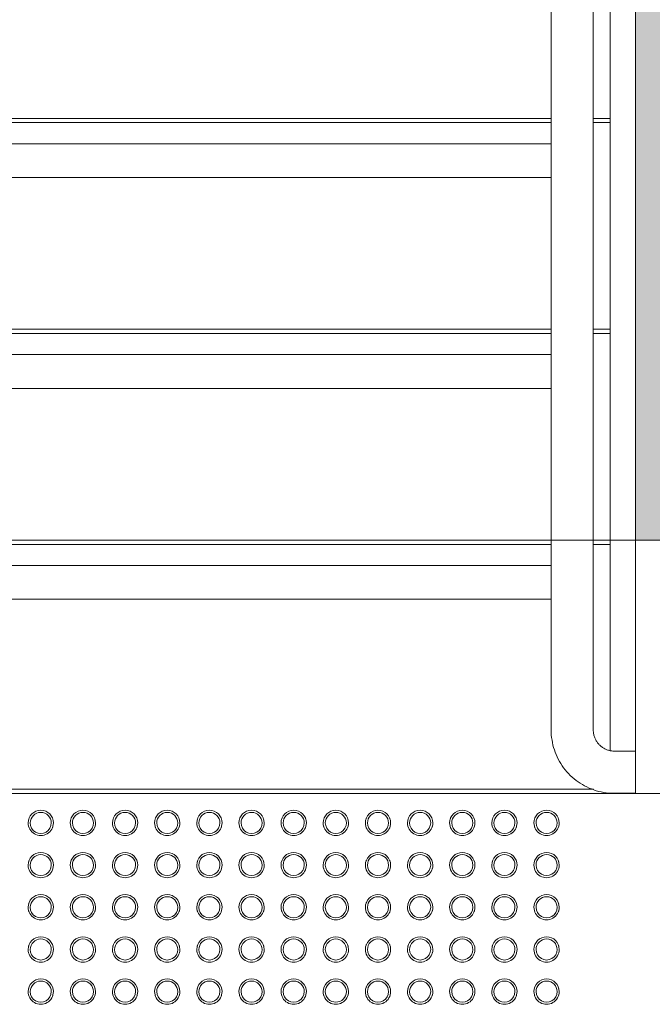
# Model space of a CAD drawing. Header units: millimetres. Extents: x -281 to 121694, y -16481 to 65128.
# Tile 79 of 256: x 19210 to 19960, y 25425 to 26592. Entities that reach past the tile are written whole.
import ezdxf

# ---------------------------------------------------------------- set-up
doc = ezdxf.new("R2010")
doc.units = ezdxf.units.MM
for name, color, linetype, lineweight in [('A--L$01A__Algemeen', 7, 'Continuous', 5), ('A--L23__Vloeren', 3, 'Continuous', 5), ('A--L28__Hoofddraagconstructies', 3, 'Continuous', 5), ('A--L34__BalustradesLeuningen', 1, 'Continuous', 5)]:
    doc.layers.add(name, color=color, linetype=linetype, lineweight=lineweight)

# ---------------------------------------------------------------- blocks, each defined once
blk = doc.blocks.new('NLRS_24_10_SF_trappen kern_gen_cpz - NLRS_24_12_02_SF_trappen kern_gen_cpz-66734290-L_80_ 13')
at = {"layer": 'A--L$01A__Algemeen'}
for p, q in [((425, 299.9), (400, 299.9)), ((400, 249.9), (425, 249.9)), ((450, 224.9), (450, -0.1)), ((500, -0.1), (500, 224.9)), ((450, -0.1), (500, -0.1))]:
    blk.add_line(p, q, dxfattribs=at)
at = {"layer": 'A--L$01A__Algemeen', "flags": 128}
for points in [[(500, 224.9), (499.9, 227.9), (499.8, 230.9), (499.5, 233.9), (499, 236.8), (498.5, 239.8), (497.9, 242.7), (497.1, 245.6), (496.2, 248.5), (495.2, 251.3), (494.1, 254.1), (492.9, 256.8), (491.5, 259.5), (490.1, 262.2), (488.5, 264.7), (486.9, 267.2), (485.2, 269.7), (483.3, 272.1), (481.4, 274.4), (479.4, 276.6), (477.3, 278.7), (475.1, 280.7), (472.8, 282.7), (470.4, 284.6), (468, 286.3), (465.5, 288), (463, 289.6), (460.3, 291), (457.7, 292.4), (455, 293.7), (452.2, 294.8), (449.4, 295.8), (446.5, 296.8), (443.6, 297.6), (440.7, 298.2), (437.7, 298.8), (434.8, 299.3), (431.8, 299.6), (428.8, 299.8), (425.8, 299.9), (425, 299.9)], [(494, 254.3), (492.9, 256.8), (491.5, 259.5), (490.1, 262.2), (488.5, 264.7), (486.9, 267.2), (485.2, 269.7), (483.3, 272.1), (481.4, 274.4), (479.4, 276.6), (477.3, 278.7), (475.1, 280.7), (472.8, 282.7), (470.4, 284.6), (468, 286.3), (465.5, 288), (463, 289.6), (460.3, 291), (457.7, 292.4), (455, 293.7), (452.2, 294.8), (449.4, 295.8), (446.5, 296.8), (443.6, 297.6), (440.7, 298.2), (437.7, 298.8), (434.8, 299.3), (431.8, 299.6), (428.8, 299.8), (425.8, 299.9)], [(494, 254.3), (492.9, 256.8), (491.5, 259.5), (490.1, 262.2), (488.5, 264.7), (486.9, 267.2), (485.2, 269.7), (483.3, 272.1), (481.4, 274.4), (479.4, 276.6), (477.3, 278.7), (475.1, 280.7), (472.8, 282.7), (470.4, 284.6), (468, 286.3), (465.5, 288), (463, 289.6), (460.3, 291), (457.7, 292.4), (455, 293.7), (452.2, 294.8), (449.4, 295.8), (446.5, 296.8), (443.6, 297.6), (440.7, 298.2), (437.7, 298.8), (434.8, 299.3), (431.8, 299.6), (428.8, 299.8), (425.8, 299.9)], [(494, 254.3), (492.9, 256.8), (491.5, 259.5), (490.1, 262.2), (488.5, 264.7), (486.9, 267.2), (485.2, 269.7), (483.3, 272.1), (481.4, 274.4), (479.4, 276.6), (477.3, 278.7), (475.1, 280.7), (472.8, 282.7), (470.4, 284.6), (468, 286.3), (465.5, 288), (463, 289.6), (460.3, 291), (457.7, 292.4), (455, 293.7), (452.2, 294.8), (449.4, 295.8), (446.5, 296.8), (443.6, 297.6), (440.7, 298.2), (437.7, 298.8), (434.8, 299.3), (431.8, 299.6), (428.8, 299.8), (425.8, 299.9)], [(425, 249.9), (426, 249.9), (427, 249.8), (428, 249.7), (429, 249.6), (430, 249.4), (430.9, 249.2), (431.9, 248.9), (432.9, 248.6), (433.8, 248.3), (434.7, 247.9), (435.6, 247.5), (436.5, 247.1), (437.4, 246.6), (438.3, 246.1), (439.1, 245.5), (439.9, 245), (440.7, 244.3), (441.5, 243.7), (442.2, 243), (442.9, 242.3), (443.6, 241.6), (444.3, 240.8), (444.9, 240), (445.5, 239.2), (446, 238.4), (446.6, 237.6), (447, 236.7), (447.5, 235.8), (447.9, 234.9), (448.3, 234), (448.6, 233), (449, 232.1), (449.2, 231.1), (449.4, 230.1), (449.6, 229.1), (449.8, 228.2), (449.9, 227.2), (450, 226.2), (450, 225.2), (450, 224.9)], [(500, 224.9), (499.9, 227.9), (499.8, 230.9), (499.5, 233.9), (499, 236.8), (498.5, 239.8), (497.9, 242.7), (497.1, 245.6), (496.2, 248.5), (495.2, 251.3), (494.1, 254.1)], [(500, 224.9), (499.9, 227.9), (499.8, 230.9), (499.5, 233.9), (499, 236.8), (498.5, 239.8), (497.9, 242.7), (497.1, 245.6), (496.2, 248.5), (495.2, 251.3), (494.1, 254.1)], [(500, 224.9), (499.9, 227.9), (499.8, 230.9), (499.5, 233.9), (499, 236.8), (498.5, 239.8), (497.9, 242.7), (497.1, 245.6), (496.2, 248.5), (495.2, 251.3), (494.1, 254.1)]]:
    blk.add_lwpolyline(points, dxfattribs=at)
at = {"layer": 'A--L$01A__Algemeen'}
for centre, radius, start, end in [((505.4, 535), 15, 360, 180), ((555.4, 535), 15, 360, 180), ((605.4, 535), 15, 360, 180), ((655.4, 535), 15, 360, 180), ((705.4, 535), 15, 360, 180), ((755.4, 535), 15, 360, 180), ((805.4, 535), 15, 360, 180), ((855.4, 535), 15, 360, 180), ((905.4, 535), 15, 360, 180), ((955.4, 535), 15, 360, 180), ((1005.4, 535), 15, 360, 180), ((1055.4, 535), 15, 360, 180), ((1105.4, 535), 15, 360, 180), ((505.4, 535), 15, 157.5, 164.2802), ((505.4, 535), 15, 157.5, 164.2802), ((505.4, 535), 15, 157.5, 164.2802), ((505.4, 535), 12.5, 360, 180), ((505.4, 535), 15, 15.7198, 22.5), ((505.4, 535), 15, 15.7198, 22.5), ((505.4, 535), 15, 15.7198, 22.5), ((555.4, 535), 15, 157.5, 164.2802), ((555.4, 535), 15, 157.5, 164.2802), ((555.4, 535), 15, 157.5, 164.2802), ((555.4, 535), 12.5, 360, 180), ((555.4, 535), 15, 15.7198, 22.5), ((555.4, 535), 15, 15.7198, 22.5), ((555.4, 535), 15, 15.7198, 22.5), ((605.4, 535), 15, 157.5, 164.2802), ((605.4, 535), 15, 157.5, 164.2802), ((605.4, 535), 15, 157.5, 164.2802), ((605.4, 535), 12.5, 360, 180), ((605.4, 535), 15, 15.7198, 22.5), ((605.4, 535), 15, 15.7198, 22.5), ((605.4, 535), 15, 15.7198, 22.5), ((655.4, 535), 15, 157.5, 164.2802), ((655.4, 535), 15, 157.5, 164.2802), ((655.4, 535), 15, 157.5, 164.2802), ((655.4, 535), 12.5, 360, 180), ((655.4, 535), 15, 15.7198, 22.5), ((655.4, 535), 15, 15.7198, 22.5), ((655.4, 535), 15, 15.7198, 22.5), ((705.4, 535), 15, 157.5, 164.2802), ((705.4, 535), 15, 157.5, 164.2802), ((705.4, 535), 15, 157.5, 164.2802), ((705.4, 535), 12.5, 360, 180), ((705.4, 535), 15, 15.7198, 22.5), ((705.4, 535), 15, 15.7198, 22.5), ((705.4, 535), 15, 15.7198, 22.5), ((755.4, 535), 15, 157.5, 164.2802), ((755.4, 535), 15, 157.5, 164.2802), ((755.4, 535), 15, 157.5, 164.2802), ((755.4, 535), 12.5, 0, 180), ((755.4, 535), 15, 15.7198, 22.5), ((755.4, 535), 15, 15.7198, 22.5), ((755.4, 535), 15, 15.7198, 22.5), ((805.4, 535), 15, 157.5, 164.2802), ((805.4, 535), 15, 157.5, 164.2802), ((805.4, 535), 15, 157.5, 164.2802), ((805.4, 535), 12.5, 360, 180), ((805.4, 535), 15, 15.7198, 22.5), ((805.4, 535), 15, 15.7198, 22.5), ((805.4, 535), 15, 15.7198, 22.5), ((855.4, 535), 15, 157.5, 164.2802), ((855.4, 535), 15, 157.5, 164.2802), ((855.4, 535), 15, 157.5, 164.2802), ((855.4, 535), 12.5, 360, 180), ((855.4, 535), 15, 15.7198, 22.5), ((855.4, 535), 15, 15.7198, 22.5), ((855.4, 535), 15, 15.7198, 22.5), ((905.4, 535), 15, 157.5, 164.2802), ((905.4, 535), 15, 157.5, 164.2802), ((905.4, 535), 15, 157.5, 164.2802), ((905.4, 535), 12.5, 360, 180), ((905.4, 535), 15, 15.7198, 22.5), ((905.4, 535), 15, 15.7198, 22.5), ((905.4, 535), 15, 15.7198, 22.5), ((955.4, 535), 15, 157.5, 164.2802), ((955.4, 535), 15, 157.5, 164.2802), ((955.4, 535), 15, 157.5, 164.2802), ((955.4, 535), 12.5, 360, 180), ((955.4, 535), 15, 15.7198, 22.5), ((955.4, 535), 15, 15.7198, 22.5), ((955.4, 535), 15, 15.7198, 22.5), ((1005.4, 535), 15, 157.5, 164.2802), ((1005.4, 535), 15, 157.5, 164.2802), ((1005.4, 535), 15, 157.5, 164.2802), ((1005.4, 535), 12.5, 360, 180), ((1005.4, 535), 15, 15.7198, 22.5), ((1005.4, 535), 15, 15.7198, 22.5), ((1005.4, 535), 15, 15.7198, 22.5), ((1055.4, 535), 15, 157.5, 164.2802), ((1055.4, 535), 15, 157.5, 164.2802), ((1055.4, 535), 15, 157.5, 164.2802), ((1055.4, 535), 12.5, 360, 180), ((1055.4, 535), 15, 15.7198, 22.5), ((1055.4, 535), 15, 15.7198, 22.5), ((1055.4, 535), 15, 15.7198, 22.5), ((1105.4, 535), 15, 157.5, 164.2802), ((1105.4, 535), 15, 157.5, 164.2802), ((1105.4, 535), 15, 157.5, 164.2802), ((1105.4, 535), 12.5, 360, 180), ((1105.4, 535), 15, 15.7198, 22.5), ((1105.4, 535), 15, 15.7198, 22.5), ((1105.4, 535), 15, 15.7198, 22.5), ((505.4, 535), 15, 180, 360), ((505.4, 535), 15, 195.7198, 202.5), ((505.4, 535), 15, 195.7198, 202.5), ((505.4, 535), 15, 195.7198, 202.5), ((505.4, 535), 12.5, 180, 360), ((505.4, 535), 15, 337.5, 344.2802), ((505.4, 535), 15, 337.5, 344.2802), ((505.4, 535), 15, 337.5, 344.2802), ((555.4, 535), 15, 180, 360), ((555.4, 535), 15, 195.7198, 202.5), ((555.4, 535), 15, 195.7198, 202.5), ((555.4, 535), 15, 195.7198, 202.5), ((555.4, 535), 12.5, 180, 360), ((555.4, 535), 15, 337.5, 344.2802), ((555.4, 535), 15, 337.5, 344.2802), ((555.4, 535), 15, 337.5, 344.2802), ((605.4, 535), 15, 180, 360), ((605.4, 535), 15, 195.7198, 202.5), ((605.4, 535), 15, 195.7198, 202.5), ((605.4, 535), 15, 195.7198, 202.5), ((605.4, 535), 12.5, 180, 360), ((605.4, 535), 15, 337.5, 344.2802), ((605.4, 535), 15, 337.5, 344.2802), ((605.4, 535), 15, 337.5, 344.2802), ((655.4, 535), 15, 180, 360), ((655.4, 535), 15, 195.7198, 202.5), ((655.4, 535), 15, 195.7198, 202.5), ((655.4, 535), 15, 195.7198, 202.5), ((655.4, 535), 12.5, 180, 360), ((655.4, 535), 15, 337.5, 344.2802), ((655.4, 535), 15, 337.5, 344.2802), ((655.4, 535), 15, 337.5, 344.2802), ((705.4, 535), 15, 180, 360), ((705.4, 535), 15, 195.7198, 202.5), ((705.4, 535), 15, 195.7198, 202.5), ((705.4, 535), 15, 195.7198, 202.5), ((705.4, 535), 12.5, 180, 360), ((705.4, 535), 15, 337.5, 344.2802), ((705.4, 535), 15, 337.5, 344.2802), ((705.4, 535), 15, 337.5, 344.2802), ((755.4, 535), 15, 180, 0), ((755.4, 535), 15, 195.7198, 202.5), ((755.4, 535), 15, 195.7198, 202.5), ((755.4, 535), 15, 195.7198, 202.5), ((755.4, 535), 12.5, 180, 0), ((755.4, 535), 15, 337.5, 344.2802), ((755.4, 535), 15, 337.5, 344.2802), ((755.4, 535), 15, 337.5, 344.2802), ((805.4, 535), 15, 180, 360), ((805.4, 535), 15, 195.7198, 202.5), ((805.4, 535), 15, 195.7198, 202.5), ((805.4, 535), 15, 195.7198, 202.5), ((805.4, 535), 12.5, 180, 360), ((805.4, 535), 15, 337.5, 344.2802), ((805.4, 535), 15, 337.5, 344.2802), ((805.4, 535), 15, 337.5, 344.2802), ((855.4, 535), 15, 180, 360), ((855.4, 535), 15, 195.7198, 202.5), ((855.4, 535), 15, 195.7198, 202.5), ((855.4, 535), 15, 195.7198, 202.5), ((855.4, 535), 12.5, 180, 360), ((855.4, 535), 15, 337.5, 344.2802), ((855.4, 535), 15, 337.5, 344.2802), ((855.4, 535), 15, 337.5, 344.2802), ((905.4, 535), 15, 180, 360), ((905.4, 535), 15, 195.7198, 202.5), ((905.4, 535), 15, 195.7198, 202.5), ((905.4, 535), 15, 195.7198, 202.5), ((905.4, 535), 12.5, 180, 360), ((905.4, 535), 15, 337.5, 344.2802), ((905.4, 535), 15, 337.5, 344.2802), ((905.4, 535), 15, 337.5, 344.2802), ((955.4, 535), 15, 180, 360), ((955.4, 535), 15, 195.7198, 202.5), ((955.4, 535), 15, 195.7198, 202.5), ((955.4, 535), 15, 195.7198, 202.5), ((955.4, 535), 12.5, 180, 360), ((955.4, 535), 15, 337.5, 344.2802), ((955.4, 535), 15, 337.5, 344.2802), ((955.4, 535), 15, 337.5, 344.2802), ((1005.4, 535), 15, 180, 360), ((1005.4, 535), 15, 195.7198, 202.5), ((1005.4, 535), 15, 195.7198, 202.5), ((1005.4, 535), 15, 195.7198, 202.5), ((1005.4, 535), 12.5, 180, 360), ((1005.4, 535), 15, 337.5, 344.2802), ((1005.4, 535), 15, 337.5, 344.2802), ((1005.4, 535), 15, 337.5, 344.2802), ((1055.4, 535), 15, 180, 360), ((1055.4, 535), 15, 195.7198, 202.5), ((1055.4, 535), 15, 195.7198, 202.5), ((1055.4, 535), 15, 195.7198, 202.5), ((1055.4, 535), 12.5, 180, 360), ((1055.4, 535), 15, 337.5, 344.2802), ((1055.4, 535), 15, 337.5, 344.2802), ((1055.4, 535), 15, 337.5, 344.2802), ((1105.4, 535), 15, 180, 360), ((1105.4, 535), 15, 195.7198, 202.5), ((1105.4, 535), 15, 195.7198, 202.5), ((1105.4, 535), 15, 195.7198, 202.5), ((1105.4, 535), 12.5, 180, 360), ((1105.4, 535), 15, 337.5, 344.2802), ((1105.4, 535), 15, 337.5, 344.2802), ((1105.4, 535), 15, 337.5, 344.2802), ((505.4, 485), 15, 360, 180), ((505.4, 485), 15, 157.5, 164.2802), ((505.4, 485), 15, 157.5, 164.2802), ((505.4, 485), 15, 157.5, 164.2802), ((505.4, 485), 12.5, 360, 180), ((505.4, 485), 15, 15.7198, 22.5), ((505.4, 485), 15, 15.7198, 22.5), ((505.4, 485), 15, 15.7198, 22.5), ((555.4, 485), 15, 360, 180), ((555.4, 485), 15, 157.5, 164.2802), ((555.4, 485), 15, 157.5, 164.2802), ((555.4, 485), 15, 157.5, 164.2802), ((555.4, 485), 12.5, 360, 180), ((555.4, 485), 15, 15.7198, 22.5), ((555.4, 485), 15, 15.7198, 22.5), ((555.4, 485), 15, 15.7198, 22.5), ((605.4, 485), 15, 360, 180), ((605.4, 485), 15, 157.5, 164.2802), ((605.4, 485), 15, 157.5, 164.2802), ((605.4, 485), 15, 157.5, 164.2802), ((605.4, 485), 12.5, 360, 180), ((605.4, 485), 15, 15.7198, 22.5), ((605.4, 485), 15, 15.7198, 22.5), ((605.4, 485), 15, 15.7198, 22.5), ((655.4, 485), 15, 360, 180), ((655.4, 485), 15, 157.5, 164.2802), ((655.4, 485), 15, 157.5, 164.2802), ((655.4, 485), 15, 157.5, 164.2802), ((655.4, 485), 12.5, 360, 180), ((655.4, 485), 15, 15.7198, 22.5), ((655.4, 485), 15, 15.7198, 22.5), ((655.4, 485), 15, 15.7198, 22.5), ((705.4, 485), 15, 360, 180), ((705.4, 485), 15, 157.5, 164.2802), ((705.4, 485), 15, 157.5, 164.2802), ((705.4, 485), 15, 157.5, 164.2802), ((705.4, 485), 12.5, 360, 180), ((705.4, 485), 15, 15.7198, 22.5), ((705.4, 485), 15, 15.7198, 22.5), ((705.4, 485), 15, 15.7198, 22.5), ((755.4, 485), 15, 360, 180), ((755.4, 485), 15, 157.5, 164.2802), ((755.4, 485), 15, 157.5, 164.2802), ((755.4, 485), 15, 157.5, 164.2802), ((755.4, 485), 12.5, 360, 180), ((755.4, 485), 15, 15.7198, 22.5), ((755.4, 485), 15, 15.7198, 22.5), ((755.4, 485), 15, 15.7198, 22.5), ((805.4, 485), 15, 360, 180), ((805.4, 485), 15, 157.5, 164.2802), ((805.4, 485), 15, 157.5, 164.2802), ((805.4, 485), 15, 157.5, 164.2802), ((805.4, 485), 12.5, 360, 180), ((805.4, 485), 15, 15.7198, 22.5), ((805.4, 485), 15, 15.7198, 22.5), ((805.4, 485), 15, 15.7198, 22.5), ((855.4, 485), 15, 360, 180), ((855.4, 485), 15, 157.5, 164.2802), ((855.4, 485), 15, 157.5, 164.2802), ((855.4, 485), 15, 157.5, 164.2802), ((855.4, 485), 12.5, 360, 180), ((855.4, 485), 15, 15.7198, 22.5), ((855.4, 485), 15, 15.7198, 22.5), ((855.4, 485), 15, 15.7198, 22.5), ((905.4, 485), 15, 360, 180), ((905.4, 485), 15, 157.5, 164.2802), ((905.4, 485), 15, 157.5, 164.2802), ((905.4, 485), 15, 157.5, 164.2802), ((905.4, 485), 12.5, 360, 180), ((905.4, 485), 15, 15.7198, 22.5), ((905.4, 485), 15, 15.7198, 22.5), ((905.4, 485), 15, 15.7198, 22.5), ((955.4, 485), 15, 360, 180), ((955.4, 485), 15, 157.5, 164.2802), ((955.4, 485), 15, 157.5, 164.2802), ((955.4, 485), 15, 157.5, 164.2802), ((955.4, 485), 12.5, 360, 180), ((955.4, 485), 15, 15.7198, 22.5), ((955.4, 485), 15, 15.7198, 22.5), ((955.4, 485), 15, 15.7198, 22.5), ((1005.4, 485), 15, 360, 180), ((1005.4, 485), 15, 157.5, 164.2802), ((1005.4, 485), 15, 157.5, 164.2802), ((1005.4, 485), 15, 157.5, 164.2802), ((1005.4, 485), 12.5, 360, 180), ((1005.4, 485), 15, 15.7198, 22.5), ((1005.4, 485), 15, 15.7198, 22.5), ((1005.4, 485), 15, 15.7198, 22.5), ((1055.4, 485), 15, 360, 180), ((1055.4, 485), 15, 157.5, 164.2802), ((1055.4, 485), 15, 157.5, 164.2802), ((1055.4, 485), 15, 157.5, 164.2802), ((1055.4, 485), 12.5, 360, 180), ((1055.4, 485), 15, 15.7198, 22.5), ((1055.4, 485), 15, 15.7198, 22.5), ((1055.4, 485), 15, 15.7198, 22.5), ((1105.4, 485), 15, 360, 180), ((1105.4, 485), 15, 157.5, 164.2802), ((1105.4, 485), 15, 157.5, 164.2802), ((1105.4, 485), 15, 157.5, 164.2802), ((1105.4, 485), 12.5, 360, 180), ((1105.4, 485), 15, 15.7198, 22.5), ((1105.4, 485), 15, 15.7198, 22.5), ((1105.4, 485), 15, 15.7198, 22.5), ((505.4, 485), 15, 180, 360), ((505.4, 485), 15, 195.7198, 202.5), ((505.4, 485), 15, 195.7198, 202.5), ((505.4, 485), 15, 195.7198, 202.5), ((505.4, 485), 12.5, 180, 360), ((505.4, 485), 15, 337.5, 344.2802), ((505.4, 485), 15, 337.5, 344.2802), ((505.4, 485), 15, 337.5, 344.2802), ((555.4, 485), 15, 180, 360), ((555.4, 485), 15, 195.7198, 202.5), ((555.4, 485), 15, 195.7198, 202.5), ((555.4, 485), 15, 195.7198, 202.5), ((555.4, 485), 12.5, 180, 360), ((555.4, 485), 15, 337.5, 344.2802), ((555.4, 485), 15, 337.5, 344.2802), ((555.4, 485), 15, 337.5, 344.2802), ((605.4, 485), 15, 180, 360), ((605.4, 485), 15, 195.7198, 202.5), ((605.4, 485), 15, 195.7198, 202.5), ((605.4, 485), 15, 195.7198, 202.5), ((605.4, 485), 12.5, 180, 360), ((605.4, 485), 15, 337.5, 344.2802), ((605.4, 485), 15, 337.5, 344.2802), ((605.4, 485), 15, 337.5, 344.2802), ((655.4, 485), 15, 180, 360), ((655.4, 485), 15, 195.7198, 202.5), ((655.4, 485), 15, 195.7198, 202.5), ((655.4, 485), 15, 195.7198, 202.5), ((655.4, 485), 12.5, 180, 360), ((655.4, 485), 15, 337.5, 344.2802), ((655.4, 485), 15, 337.5, 344.2802), ((655.4, 485), 15, 337.5, 344.2802), ((705.4, 485), 15, 180, 360), ((705.4, 485), 15, 195.7198, 202.5), ((705.4, 485), 15, 195.7198, 202.5), ((705.4, 485), 15, 195.7198, 202.5), ((705.4, 485), 12.5, 180, 360), ((705.4, 485), 15, 337.5, 344.2802), ((705.4, 485), 15, 337.5, 344.2802), ((705.4, 485), 15, 337.5, 344.2802), ((755.4, 485), 15, 180, 360), ((755.4, 485), 15, 195.7198, 202.5), ((755.4, 485), 15, 195.7198, 202.5), ((755.4, 485), 15, 195.7198, 202.5), ((755.4, 485), 12.5, 180, 360), ((755.4, 485), 15, 337.5, 344.2802), ((755.4, 485), 15, 337.5, 344.2802), ((755.4, 485), 15, 337.5, 344.2802), ((805.4, 485), 15, 180, 360), ((805.4, 485), 15, 195.7198, 202.4458), ((805.4, 485), 15, 195.7198, 202.4458), ((805.4, 485), 15, 195.7198, 202.4458), ((805.4, 485), 12.5, 180, 360), ((805.4, 485), 15, 337.5, 344.2802), ((805.4, 485), 15, 337.5, 344.2802), ((805.4, 485), 15, 337.5, 344.2802), ((855.4, 485), 15, 180, 360), ((855.4, 485), 15, 195.7198, 202.5), ((855.4, 485), 15, 195.7198, 202.5), ((855.4, 485), 15, 195.7198, 202.5), ((855.4, 485), 12.5, 180, 360), ((855.4, 485), 15, 337.5, 344.2802), ((855.4, 485), 15, 337.5, 344.2802), ((855.4, 485), 15, 337.5, 344.2802), ((905.4, 485), 15, 180, 360), ((905.4, 485), 15, 195.7198, 202.5), ((905.4, 485), 15, 195.7198, 202.5), ((905.4, 485), 15, 195.7198, 202.5), ((905.4, 485), 12.5, 180, 360), ((905.4, 485), 15, 337.5, 344.2802), ((905.4, 485), 15, 337.5, 344.2802), ((905.4, 485), 15, 337.5, 344.2802), ((955.4, 485), 15, 180, 360), ((955.4, 485), 15, 195.7198, 202.5), ((955.4, 485), 15, 195.7198, 202.5), ((955.4, 485), 15, 195.7198, 202.5), ((955.4, 485), 12.5, 180, 360), ((955.4, 485), 15, 337.5, 344.2802), ((955.4, 485), 15, 337.5, 344.2802), ((955.4, 485), 15, 337.5, 344.2802), ((1005.4, 485), 15, 180, 360), ((1005.4, 485), 15, 195.7198, 202.5), ((1005.4, 485), 15, 195.7198, 202.5), ((1005.4, 485), 15, 195.7198, 202.5), ((1005.4, 485), 12.5, 180, 360), ((1005.4, 485), 15, 337.5, 344.2802), ((1005.4, 485), 15, 337.5, 344.2802), ((1005.4, 485), 15, 337.5, 344.2802), ((1055.4, 485), 15, 180, 360), ((1055.4, 485), 15, 195.7198, 202.5), ((1055.4, 485), 15, 195.7198, 202.5), ((1055.4, 485), 15, 195.7198, 202.5), ((1055.4, 485), 12.5, 180, 360), ((1055.4, 485), 15, 337.5, 344.2802), ((1055.4, 485), 15, 337.5, 344.2802), ((1055.4, 485), 15, 337.5, 344.2802), ((1105.4, 485), 15, 180, 360), ((1105.4, 485), 15, 195.7198, 202.5), ((1105.4, 485), 15, 195.7198, 202.5), ((1105.4, 485), 15, 195.7198, 202.5), ((1105.4, 485), 12.5, 180, 360), ((1105.4, 485), 15, 337.5, 344.2802), ((1105.4, 485), 15, 337.5, 344.2802), ((1105.4, 485), 15, 337.5, 344.2802), ((505.4, 435), 15, 360, 180), ((505.4, 435), 12.5, 360, 180), ((555.4, 435), 15, 360, 180), ((555.4, 435), 12.5, 360, 180), ((605.4, 435), 15, 360, 180), ((605.4, 435), 12.5, 360, 180), ((655.4, 435), 15, 360, 180), ((655.4, 435), 12.5, 360, 180), ((705.4, 435), 15, 360, 180), ((705.4, 435), 12.5, 360, 180), ((755.4, 435), 15, 360, 180), ((755.4, 435), 12.5, 360, 180), ((805.4, 435), 15, 360, 180), ((805.4, 435), 12.5, 360, 180), ((855.4, 435), 15, 360, 180), ((855.4, 435), 12.5, 360, 180), ((905.4, 435), 15, 360, 180), ((905.4, 435), 12.5, 360, 180), ((955.4, 435), 15, 360, 180), ((955.4, 435), 12.5, 360, 180), ((1005.4, 435), 15, 360, 180), ((1005.4, 435), 12.5, 360, 180), ((1055.4, 435), 15, 360, 180), ((1055.4, 435), 12.5, 360, 180), ((1105.4, 435), 15, 360, 180), ((1105.4, 435), 12.5, 360, 180), ((505.4, 435), 15, 180, 360), ((505.4, 435), 15, 159.0759, 164.2802), ((505.4, 435), 15, 159.0759, 164.2802), ((505.4, 435), 15, 159.0759, 164.2802), ((505.4, 435), 12.5, 180, 360), ((505.4, 435), 15, 15.7198, 20.9241), ((505.4, 435), 15, 15.7198, 20.9241), ((505.4, 435), 15, 15.7198, 20.9241), ((555.4, 435), 15, 180, 360), ((555.4, 435), 15, 159.0759, 164.2802), ((555.4, 435), 15, 159.0759, 164.2802), ((555.4, 435), 15, 159.0759, 164.2802), ((555.4, 435), 12.5, 180, 360), ((555.4, 435), 15, 15.7198, 20.9241), ((555.4, 435), 15, 15.7198, 20.9241), ((555.4, 435), 15, 15.7198, 20.9241), ((605.4, 435), 15, 180, 360), ((605.4, 435), 15, 159.0759, 164.2802), ((605.4, 435), 15, 159.0759, 164.2802), ((605.4, 435), 15, 159.0759, 164.2802), ((605.4, 435), 12.5, 180, 360), ((605.4, 435), 15, 15.7198, 20.9241), ((605.4, 435), 15, 15.7198, 20.9241), ((605.4, 435), 15, 15.7198, 20.9241), ((655.4, 435), 15, 180, 360), ((655.4, 435), 15, 159.0759, 164.2802), ((655.4, 435), 15, 159.0759, 164.2802), ((655.4, 435), 15, 159.0759, 164.2802), ((655.4, 435), 12.5, 180, 360), ((655.4, 435), 15, 15.7198, 20.9241), ((655.4, 435), 15, 15.7198, 20.9241), ((655.4, 435), 15, 15.7198, 20.9241), ((705.4, 435), 15, 180, 360), ((705.4, 435), 15, 159.0759, 164.2802), ((705.4, 435), 15, 159.0759, 164.2802), ((705.4, 435), 15, 159.0759, 164.2802), ((705.4, 435), 12.5, 180, 360), ((705.4, 435), 15, 15.7198, 20.9241), ((705.4, 435), 15, 15.7198, 20.9241), ((705.4, 435), 15, 15.7198, 20.9241), ((755.4, 435), 15, 180, 360), ((755.4, 435), 15, 159.0759, 164.2802), ((755.4, 435), 15, 159.0759, 164.2802), ((755.4, 435), 15, 159.0759, 164.2802), ((755.4, 435), 12.5, 180, 360), ((755.4, 435), 15, 15.7198, 20.9241), ((755.4, 435), 15, 15.7198, 20.9241), ((755.4, 435), 15, 15.7198, 20.9241), ((805.4, 435), 15, 180, 360), ((805.4, 435), 15, 159.0759, 164.2802), ((805.4, 435), 15, 159.0759, 164.2802), ((805.4, 435), 15, 159.0759, 164.2802), ((805.4, 435), 12.5, 180, 360), ((805.4, 435), 15, 15.7198, 20.9241), ((805.4, 435), 15, 15.7198, 20.9241), ((805.4, 435), 15, 15.7198, 20.9241), ((855.4, 435), 15, 180, 360), ((855.4, 435), 15, 159.0759, 164.2802), ((855.4, 435), 15, 159.0759, 164.2802), ((855.4, 435), 15, 159.0759, 164.2802), ((855.4, 435), 12.5, 180, 360), ((855.4, 435), 15, 15.7198, 20.9241), ((855.4, 435), 15, 15.7198, 20.9241), ((855.4, 435), 15, 15.7198, 20.9241), ((905.4, 435), 15, 180, 360), ((905.4, 435), 15, 159.0759, 164.2802), ((905.4, 435), 15, 159.0759, 164.2802), ((905.4, 435), 15, 159.0759, 164.2802), ((905.4, 435), 12.5, 180, 360), ((905.4, 435), 15, 15.7198, 20.9241), ((905.4, 435), 15, 15.7198, 20.9241), ((905.4, 435), 15, 15.7198, 20.9241), ((955.4, 435), 15, 180, 360), ((955.4, 435), 15, 159.0759, 164.2802), ((955.4, 435), 15, 159.0759, 164.2802), ((955.4, 435), 15, 159.0759, 164.2802), ((955.4, 435), 12.5, 180, 360), ((955.4, 435), 15, 15.7198, 20.9241), ((955.4, 435), 15, 15.7198, 20.9241), ((955.4, 435), 15, 15.7198, 20.9241), ((1005.4, 435), 15, 180, 360), ((1005.4, 435), 15, 159.0759, 164.2802), ((1005.4, 435), 15, 159.0759, 164.2802), ((1005.4, 435), 15, 159.0759, 164.2802), ((1005.4, 435), 12.5, 180, 360), ((1005.4, 435), 15, 15.7198, 20.9241), ((1005.4, 435), 15, 15.7198, 20.9241), ((1005.4, 435), 15, 15.7198, 20.9241), ((1055.4, 435), 15, 180, 360), ((1055.4, 435), 15, 159.0759, 164.2802), ((1055.4, 435), 15, 159.0759, 164.2802), ((1055.4, 435), 15, 159.0759, 164.2802), ((1055.4, 435), 12.5, 180, 360), ((1055.4, 435), 15, 15.7198, 20.9241), ((1055.4, 435), 15, 15.7198, 20.9241), ((1055.4, 435), 15, 15.7198, 20.9241), ((1105.4, 435), 15, 180, 360), ((1105.4, 435), 15, 159.0759, 164.2802), ((1105.4, 435), 15, 159.0759, 164.2802), ((1105.4, 435), 15, 159.0759, 164.2802), ((1105.4, 435), 12.5, 180, 360), ((1105.4, 435), 15, 15.7198, 20.9241), ((1105.4, 435), 15, 15.7198, 20.9241), ((1105.4, 435), 15, 15.7198, 20.9241), ((505.4, 435), 15, 195.7198, 202.5), ((505.4, 435), 15, 195.7198, 202.5), ((505.4, 435), 15, 195.7198, 202.5), ((505.4, 435), 15, 337.5, 344.2802), ((505.4, 435), 15, 337.5, 344.2802), ((505.4, 435), 15, 337.5, 344.2802), ((555.4, 435), 15, 195.7198, 202.5), ((555.4, 435), 15, 195.7198, 202.5), ((555.4, 435), 15, 195.7198, 202.5), ((555.4, 435), 15, 337.5, 344.2802), ((555.4, 435), 15, 337.5, 344.2802), ((555.4, 435), 15, 337.5, 344.2802), ((605.4, 435), 15, 195.7198, 202.5), ((605.4, 435), 15, 195.7198, 202.5), ((605.4, 435), 15, 195.7198, 202.5), ((605.4, 435), 15, 337.5, 344.2802), ((605.4, 435), 15, 337.5, 344.2802), ((605.4, 435), 15, 337.5, 344.2802), ((655.4, 435), 15, 195.7198, 202.5), ((655.4, 435), 15, 195.7198, 202.5), ((655.4, 435), 15, 195.7198, 202.5), ((655.4, 435), 15, 337.5, 344.2802), ((655.4, 435), 15, 337.5, 344.2802), ((655.4, 435), 15, 337.5, 344.2802), ((705.4, 435), 15, 195.7198, 202.5), ((705.4, 435), 15, 195.7198, 202.5), ((705.4, 435), 15, 195.7198, 202.5), ((705.4, 435), 15, 337.5, 344.2802), ((705.4, 435), 15, 337.5, 344.2802), ((705.4, 435), 15, 337.5, 344.2802), ((755.4, 435), 15, 195.7198, 202.5), ((755.4, 435), 15, 195.7198, 202.5), ((755.4, 435), 15, 195.7198, 202.5), ((755.4, 435), 15, 337.5, 344.2802), ((755.4, 435), 15, 337.5, 344.2802), ((755.4, 435), 15, 337.5, 344.2802), ((805.4, 435), 15, 195.7198, 202.5), ((805.4, 435), 15, 195.7198, 202.5), ((805.4, 435), 15, 195.7198, 202.5), ((805.4, 435), 15, 337.5, 344.2802), ((805.4, 435), 15, 337.5, 344.2802), ((805.4, 435), 15, 337.5, 344.2802), ((855.4, 435), 15, 195.7198, 202.5), ((855.4, 435), 15, 195.7198, 202.5), ((855.4, 435), 15, 195.7198, 202.5), ((855.4, 435), 15, 337.5, 344.2802), ((855.4, 435), 15, 337.5, 344.2802), ((855.4, 435), 15, 337.5, 344.2802), ((905.4, 435), 15, 195.7198, 202.5), ((905.4, 435), 15, 195.7198, 202.5), ((905.4, 435), 15, 195.7198, 202.5), ((905.4, 435), 15, 337.5, 344.2802), ((905.4, 435), 15, 337.5, 344.2802), ((905.4, 435), 15, 337.5, 344.2802), ((955.4, 435), 15, 195.7198, 202.5), ((955.4, 435), 15, 195.7198, 202.5), ((955.4, 435), 15, 195.7198, 202.5), ((955.4, 435), 15, 337.5, 344.2802), ((955.4, 435), 15, 337.5, 344.2802), ((955.4, 435), 15, 337.5, 344.2802), ((1005.4, 435), 15, 195.7198, 202.5), ((1005.4, 435), 15, 195.7198, 202.5), ((1005.4, 435), 15, 195.7198, 202.5), ((1005.4, 435), 15, 337.5, 344.2802), ((1005.4, 435), 15, 337.5, 344.2802), ((1005.4, 435), 15, 337.5, 344.2802), ((1055.4, 435), 15, 195.7198, 202.5), ((1055.4, 435), 15, 195.7198, 202.5), ((1055.4, 435), 15, 195.7198, 202.5), ((1055.4, 435), 15, 337.5, 344.2802), ((1055.4, 435), 15, 337.5, 344.2802), ((1055.4, 435), 15, 337.5, 344.2802), ((1105.4, 435), 15, 195.7198, 202.5), ((1105.4, 435), 15, 195.7198, 202.5), ((1105.4, 435), 15, 195.7198, 202.5), ((1105.4, 435), 15, 337.5, 344.2802), ((1105.4, 435), 15, 337.5, 344.2802), ((1105.4, 435), 15, 337.5, 344.2802), ((505.4, 385), 15, 360, 180), ((505.4, 385), 12.5, 360, 180), ((555.4, 385), 15, 360, 180), ((555.4, 385), 12.5, 360, 180), ((605.4, 385), 15, 360, 180), ((605.4, 385), 12.5, 360, 180), ((655.4, 385), 15, 360, 180), ((655.4, 385), 12.5, 360, 180), ((705.4, 385), 15, 360, 180), ((705.4, 385), 12.5, 360, 180), ((755.4, 385), 15, 360, 180), ((755.4, 385), 12.5, 360, 180), ((805.4, 385), 15, 360, 180), ((805.4, 385), 12.5, 360, 180), ((855.4, 385), 15, 360, 180), ((855.4, 385), 12.5, 360, 180), ((905.4, 385), 15, 360, 180), ((905.4, 385), 12.5, 360, 180), ((955.4, 385), 15, 360, 180), ((955.4, 385), 12.5, 360, 180), ((1005.4, 385), 15, 360, 180), ((1005.4, 385), 12.5, 360, 180), ((1055.4, 385), 15, 360, 180), ((1055.4, 385), 12.5, 360, 180), ((1105.4, 385), 15, 360, 180), ((1105.4, 385), 12.5, 360, 180), ((505.4, 385), 15, 157.5, 164.2802), ((505.4, 385), 15, 157.5, 164.2802), ((505.4, 385), 15, 157.5, 164.2802), ((505.4, 385), 15, 15.7198, 22.5), ((505.4, 385), 15, 15.7198, 22.5), ((505.4, 385), 15, 15.7198, 22.5), ((555.4, 385), 15, 157.5, 164.2802), ((555.4, 385), 15, 157.5, 164.2802), ((555.4, 385), 15, 157.5, 164.2802), ((555.4, 385), 15, 15.7198, 22.5), ((555.4, 385), 15, 15.7198, 22.5), ((555.4, 385), 15, 15.7198, 22.5), ((605.4, 385), 15, 157.5, 164.2802), ((605.4, 385), 15, 157.5, 164.2802), ((605.4, 385), 15, 157.5, 164.2802), ((605.4, 385), 15, 15.7198, 22.5), ((605.4, 385), 15, 15.7198, 22.5), ((605.4, 385), 15, 15.7198, 22.5), ((655.4, 385), 15, 157.5, 164.2802), ((655.4, 385), 15, 157.5, 164.2802), ((655.4, 385), 15, 157.5, 164.2802), ((655.4, 385), 15, 15.7198, 22.5), ((655.4, 385), 15, 15.7198, 22.5), ((655.4, 385), 15, 15.7198, 22.5), ((705.4, 385), 15, 157.5, 164.2802), ((705.4, 385), 15, 157.5, 164.2802), ((705.4, 385), 15, 157.5, 164.2802), ((705.4, 385), 15, 15.7198, 22.5), ((705.4, 385), 15, 15.7198, 22.5), ((705.4, 385), 15, 15.7198, 22.5), ((755.4, 385), 15, 157.5, 164.2802), ((755.4, 385), 15, 157.5, 164.2802), ((755.4, 385), 15, 157.5, 164.2802), ((755.4, 385), 15, 15.7198, 22.5), ((755.4, 385), 15, 15.7198, 22.5), ((755.4, 385), 15, 15.7198, 22.5), ((805.4, 385), 15, 157.5, 164.2802), ((805.4, 385), 15, 157.5, 164.2802), ((805.4, 385), 15, 157.5, 164.2802), ((805.4, 385), 15, 15.7198, 22.5), ((805.4, 385), 15, 15.7198, 22.5), ((805.4, 385), 15, 15.7198, 22.5), ((855.4, 385), 15, 157.5, 164.2802), ((855.4, 385), 15, 157.5, 164.2802), ((855.4, 385), 15, 157.5, 164.2802), ((855.4, 385), 15, 15.7198, 22.5), ((855.4, 385), 15, 15.7198, 22.5), ((855.4, 385), 15, 15.7198, 22.5), ((905.4, 385), 15, 157.5, 164.2802), ((905.4, 385), 15, 157.5, 164.2802), ((905.4, 385), 15, 157.5, 164.2802), ((905.4, 385), 15, 15.7198, 22.5), ((905.4, 385), 15, 15.7198, 22.5), ((905.4, 385), 15, 15.7198, 22.5), ((955.4, 385), 15, 157.5, 164.2802), ((955.4, 385), 15, 157.5, 164.2802), ((955.4, 385), 15, 157.5, 164.2802), ((955.4, 385), 15, 15.7198, 22.5), ((955.4, 385), 15, 15.7198, 22.5), ((955.4, 385), 15, 15.7198, 22.5), ((1005.4, 385), 15, 157.5, 164.2802), ((1005.4, 385), 15, 157.5, 164.2802), ((1005.4, 385), 15, 157.5, 164.2802), ((1005.4, 385), 15, 15.7198, 22.5), ((1005.4, 385), 15, 15.7198, 22.5), ((1005.4, 385), 15, 15.7198, 22.5), ((1055.4, 385), 15, 157.5, 164.2802), ((1055.4, 385), 15, 157.5, 164.2802), ((1055.4, 385), 15, 157.5, 164.2802), ((1055.4, 385), 15, 15.7198, 22.5), ((1055.4, 385), 15, 15.7198, 22.5), ((1055.4, 385), 15, 15.7198, 22.5), ((1105.4, 385), 15, 157.5, 164.2802), ((1105.4, 385), 15, 157.5, 164.2802), ((1105.4, 385), 15, 157.5, 164.2802), ((1105.4, 385), 15, 15.7198, 22.5), ((1105.4, 385), 15, 15.7198, 22.5), ((1105.4, 385), 15, 15.7198, 22.5), ((505.4, 385), 15, 180, 360), ((505.4, 385), 15, 195.7198, 202.5), ((505.4, 385), 15, 195.7198, 202.5), ((505.4, 385), 15, 195.7198, 202.5), ((505.4, 385), 12.5, 180, 360), ((505.4, 385), 15, 337.5, 344.2802), ((505.4, 385), 15, 337.5, 344.2802), ((505.4, 385), 15, 337.5, 344.2802), ((555.4, 385), 15, 180, 360), ((555.4, 385), 15, 195.7198, 202.5), ((555.4, 385), 15, 195.7198, 202.5), ((555.4, 385), 15, 195.7198, 202.5), ((555.4, 385), 12.5, 180, 360), ((555.4, 385), 15, 337.5, 344.2802), ((555.4, 385), 15, 337.5, 344.2802), ((555.4, 385), 15, 337.5, 344.2802), ((605.4, 385), 15, 180, 360), ((605.4, 385), 15, 195.7198, 202.5), ((605.4, 385), 15, 195.7198, 202.5), ((605.4, 385), 15, 195.7198, 202.5), ((605.4, 385), 12.5, 180, 360), ((605.4, 385), 15, 337.5, 344.2802), ((605.4, 385), 15, 337.5, 344.2802), ((605.4, 385), 15, 337.5, 344.2802), ((655.4, 385), 15, 180, 360), ((655.4, 385), 15, 195.7198, 202.5), ((655.4, 385), 15, 195.7198, 202.5), ((655.4, 385), 15, 195.7198, 202.5), ((655.4, 385), 12.5, 180, 360), ((655.4, 385), 15, 337.5, 344.2802), ((655.4, 385), 15, 337.5, 344.2802), ((655.4, 385), 15, 337.5, 344.2802), ((705.4, 385), 15, 180, 360), ((705.4, 385), 15, 195.7198, 202.5), ((705.4, 385), 15, 195.7198, 202.5), ((705.4, 385), 15, 195.7198, 202.5), ((705.4, 385), 12.5, 180, 360), ((705.4, 385), 15, 337.5, 344.2802), ((705.4, 385), 15, 337.5, 344.2802), ((705.4, 385), 15, 337.5, 344.2802), ((755.4, 385), 15, 180, 360), ((755.4, 385), 15, 195.7198, 202.5), ((755.4, 385), 15, 195.7198, 202.5), ((755.4, 385), 15, 195.7198, 202.5), ((755.4, 385), 12.5, 180, 360), ((755.4, 385), 15, 337.5, 344.2802), ((755.4, 385), 15, 337.5, 344.2802), ((755.4, 385), 15, 337.5, 344.2802), ((805.4, 385), 15, 180, 360), ((805.4, 385), 15, 195.7198, 202.5), ((805.4, 385), 15, 195.7198, 202.5), ((805.4, 385), 15, 195.7198, 202.5), ((805.4, 385), 12.5, 180, 360), ((805.4, 385), 15, 337.5, 344.2802), ((805.4, 385), 15, 337.5, 344.2802), ((805.4, 385), 15, 337.5, 344.2802), ((855.4, 385), 15, 180, 360), ((855.4, 385), 15, 195.7198, 202.5), ((855.4, 385), 15, 195.7198, 202.5), ((855.4, 385), 15, 195.7198, 202.5), ((855.4, 385), 12.5, 180, 360), ((855.4, 385), 15, 337.5, 344.2802), ((855.4, 385), 15, 337.5, 344.2802), ((855.4, 385), 15, 337.5, 344.2802), ((905.4, 385), 15, 180, 360), ((905.4, 385), 15, 195.7198, 202.5), ((905.4, 385), 15, 195.7198, 202.5), ((905.4, 385), 15, 195.7198, 202.5), ((905.4, 385), 12.5, 180, 360), ((905.4, 385), 15, 337.5, 344.2802), ((905.4, 385), 15, 337.5, 344.2802), ((905.4, 385), 15, 337.5, 344.2802), ((955.4, 385), 15, 180, 360), ((955.4, 385), 15, 195.7198, 202.5), ((955.4, 385), 15, 195.7198, 202.5), ((955.4, 385), 15, 195.7198, 202.5), ((955.4, 385), 12.5, 180, 360), ((955.4, 385), 15, 337.5, 344.2802), ((955.4, 385), 15, 337.5, 344.2802), ((955.4, 385), 15, 337.5, 344.2802), ((1005.4, 385), 15, 180, 360), ((1005.4, 385), 15, 195.7198, 202.5), ((1005.4, 385), 15, 195.7198, 202.5), ((1005.4, 385), 15, 195.7198, 202.5), ((1005.4, 385), 12.5, 180, 360), ((1005.4, 385), 15, 337.5, 344.2802), ((1005.4, 385), 15, 337.5, 344.2802), ((1005.4, 385), 15, 337.5, 344.2802), ((1055.4, 385), 15, 180, 360), ((1055.4, 385), 15, 195.7198, 202.5), ((1055.4, 385), 15, 195.7198, 202.5), ((1055.4, 385), 15, 195.7198, 202.5), ((1055.4, 385), 12.5, 180, 360), ((1055.4, 385), 15, 337.5, 344.2802), ((1055.4, 385), 15, 337.5, 344.2802), ((1055.4, 385), 15, 337.5, 344.2802), ((1105.4, 385), 15, 180, 360), ((1105.4, 385), 15, 195.7198, 202.5), ((1105.4, 385), 15, 195.7198, 202.5), ((1105.4, 385), 15, 195.7198, 202.5), ((1105.4, 385), 12.5, 180, 360), ((1105.4, 385), 15, 337.5, 344.2802), ((1105.4, 385), 15, 337.5, 344.2802), ((1105.4, 385), 15, 337.5, 344.2802), ((505.4, 335), 15, 360, 180), ((505.4, 335), 15, 157.5, 164.2802), ((505.4, 335), 15, 157.5, 164.2802), ((505.4, 335), 15, 157.5, 164.2802), ((505.4, 335), 12.5, 360, 180), ((505.4, 335), 15, 15.7198, 22.5), ((505.4, 335), 15, 15.7198, 22.5), ((505.4, 335), 15, 15.7198, 22.5), ((555.4, 335), 15, 360, 180), ((555.4, 335), 15, 157.5, 164.2802), ((555.4, 335), 15, 157.5, 164.2802), ((555.4, 335), 15, 157.5, 164.2802), ((555.4, 335), 12.5, 360, 180), ((555.4, 335), 15, 15.7198, 22.5), ((555.4, 335), 15, 15.7198, 22.5), ((555.4, 335), 15, 15.7198, 22.5), ((605.4, 335), 15, 360, 180), ((605.4, 335), 15, 157.5, 164.2802), ((605.4, 335), 15, 157.5, 164.2802), ((605.4, 335), 15, 157.5, 164.2802), ((605.4, 335), 12.5, 360, 180), ((605.4, 335), 15, 15.7198, 22.5), ((605.4, 335), 15, 15.7198, 22.5), ((605.4, 335), 15, 15.7198, 22.5), ((655.4, 335), 15, 360, 180), ((655.4, 335), 15, 157.5, 164.2802), ((655.4, 335), 15, 157.5, 164.2802), ((655.4, 335), 15, 157.5, 164.2802), ((655.4, 335), 12.5, 360, 180), ((655.4, 335), 15, 15.7198, 22.5), ((655.4, 335), 15, 15.7198, 22.5), ((655.4, 335), 15, 15.7198, 22.5), ((705.4, 335), 15, 360, 180), ((705.4, 335), 15, 157.5, 164.2802), ((705.4, 335), 15, 157.5, 164.2802), ((705.4, 335), 15, 157.5, 164.2802), ((705.4, 335), 12.5, 360, 180), ((705.4, 335), 15, 15.7198, 22.5), ((705.4, 335), 15, 15.7198, 22.5), ((705.4, 335), 15, 15.7198, 22.5), ((755.4, 335), 15, 360, 180), ((755.4, 335), 15, 157.5, 164.2802), ((755.4, 335), 15, 157.5, 164.2802), ((755.4, 335), 15, 157.5, 164.2802), ((755.4, 335), 12.5, 360, 180), ((755.4, 335), 15, 15.7198, 22.5), ((755.4, 335), 15, 15.7198, 22.5), ((755.4, 335), 15, 15.7198, 22.5), ((805.4, 335), 15, 360, 180), ((805.4, 335), 15, 157.5, 164.2802), ((805.4, 335), 15, 157.5, 164.2802), ((805.4, 335), 15, 157.5, 164.2802), ((805.4, 335), 12.5, 360, 180), ((805.4, 335), 15, 15.7198, 22.5), ((805.4, 335), 15, 15.7198, 22.5), ((805.4, 335), 15, 15.7198, 22.5), ((855.4, 335), 15, 360, 180), ((855.4, 335), 15, 157.5, 164.2802), ((855.4, 335), 15, 157.5, 164.2802), ((855.4, 335), 15, 157.5, 164.2802), ((855.4, 335), 12.5, 360, 180), ((855.4, 335), 15, 15.7198, 22.5), ((855.4, 335), 15, 15.7198, 22.5), ((855.4, 335), 15, 15.7198, 22.5), ((905.4, 335), 15, 360, 180), ((905.4, 335), 15, 157.5, 164.2802), ((905.4, 335), 15, 157.5, 164.2802), ((905.4, 335), 15, 157.5, 164.2802), ((905.4, 335), 12.5, 360, 180), ((905.4, 335), 15, 15.7198, 22.5), ((905.4, 335), 15, 15.7198, 22.5), ((905.4, 335), 15, 15.7198, 22.5), ((955.4, 335), 15, 360, 180), ((955.4, 335), 15, 157.5, 164.2802), ((955.4, 335), 15, 157.5, 164.2802), ((955.4, 335), 15, 157.5, 164.2802), ((955.4, 335), 12.5, 360, 180), ((955.4, 335), 15, 15.7198, 22.5), ((955.4, 335), 15, 15.7198, 22.5), ((955.4, 335), 15, 15.7198, 22.5), ((1005.4, 335), 15, 360, 180), ((1005.4, 335), 15, 157.5, 164.2802), ((1005.4, 335), 15, 157.5, 164.2802), ((1005.4, 335), 15, 157.5, 164.2802), ((1005.4, 335), 12.5, 360, 180), ((1005.4, 335), 15, 15.7198, 22.5), ((1005.4, 335), 15, 15.7198, 22.5), ((1005.4, 335), 15, 15.7198, 22.5), ((1055.4, 335), 15, 360, 180), ((1055.4, 335), 15, 157.5, 164.2802), ((1055.4, 335), 15, 157.5, 164.2802), ((1055.4, 335), 15, 157.5, 164.2802), ((1055.4, 335), 12.5, 360, 180), ((1055.4, 335), 15, 15.7198, 22.5), ((1055.4, 335), 15, 15.7198, 22.5), ((1055.4, 335), 15, 15.7198, 22.5), ((1105.4, 335), 15, 360, 180), ((1105.4, 335), 15, 157.5, 164.2802), ((1105.4, 335), 15, 157.5, 164.2802), ((1105.4, 335), 15, 157.5, 164.2802), ((1105.4, 335), 12.5, 360, 180), ((1105.4, 335), 15, 15.7198, 22.5), ((1105.4, 335), 15, 15.7198, 22.5), ((1105.4, 335), 15, 15.7198, 22.5), ((505.4, 335), 15, 180, 360), ((505.4, 335), 15, 195.7198, 202.5), ((505.4, 335), 15, 195.7198, 202.5), ((505.4, 335), 15, 195.7198, 202.5), ((505.4, 335), 12.5, 180, 360), ((505.4, 335), 15, 337.5, 344.2802), ((505.4, 335), 15, 337.5, 344.2802), ((505.4, 335), 15, 337.5, 344.2802), ((555.4, 335), 15, 180, 360), ((555.4, 335), 15, 195.7198, 202.5), ((555.4, 335), 15, 195.7198, 202.5), ((555.4, 335), 15, 195.7198, 202.5), ((555.4, 335), 12.5, 180, 360), ((555.4, 335), 15, 337.5, 344.2802), ((555.4, 335), 15, 337.5, 344.2802), ((555.4, 335), 15, 337.5, 344.2802), ((605.4, 335), 15, 180, 360), ((605.4, 335), 15, 195.7198, 202.5), ((605.4, 335), 15, 195.7198, 202.5), ((605.4, 335), 15, 195.7198, 202.5), ((605.4, 335), 12.5, 180, 360), ((605.4, 335), 15, 337.5, 344.2802), ((605.4, 335), 15, 337.5, 344.2802), ((605.4, 335), 15, 337.5, 344.2802), ((655.4, 335), 15, 180, 360), ((655.4, 335), 15, 195.7198, 202.5), ((655.4, 335), 15, 195.7198, 202.5), ((655.4, 335), 15, 195.7198, 202.5), ((655.4, 335), 12.5, 180, 360), ((655.4, 335), 15, 337.5, 344.2802), ((655.4, 335), 15, 337.5, 344.2802), ((655.4, 335), 15, 337.5, 344.2802), ((705.4, 335), 15, 180, 360), ((705.4, 335), 15, 195.7198, 202.5), ((705.4, 335), 15, 195.7198, 202.5), ((705.4, 335), 15, 195.7198, 202.5), ((705.4, 335), 12.5, 180, 360), ((705.4, 335), 15, 337.5, 344.2802), ((705.4, 335), 15, 337.5, 344.2802), ((705.4, 335), 15, 337.5, 344.2802), ((755.4, 335), 15, 180, 360), ((755.4, 335), 15, 195.7198, 202.5), ((755.4, 335), 15, 195.7198, 202.5), ((755.4, 335), 15, 195.7198, 202.5), ((755.4, 335), 12.5, 180, 360), ((755.4, 335), 15, 337.5, 344.2802), ((755.4, 335), 15, 337.5, 344.2802), ((755.4, 335), 15, 337.5, 344.2802), ((805.4, 335), 15, 180, 360), ((805.4, 335), 15, 195.7198, 202.5), ((805.4, 335), 15, 195.7198, 202.5), ((805.4, 335), 15, 195.7198, 202.5), ((805.4, 335), 12.5, 180, 360), ((805.4, 335), 15, 337.5, 344.2802), ((805.4, 335), 15, 337.5, 344.2802), ((805.4, 335), 15, 337.5, 344.2802), ((855.4, 335), 15, 180, 360), ((855.4, 335), 15, 195.7198, 202.5), ((855.4, 335), 15, 195.7198, 202.5), ((855.4, 335), 15, 195.7198, 202.5), ((855.4, 335), 12.5, 180, 360), ((855.4, 335), 15, 337.5, 344.2802), ((855.4, 335), 15, 337.5, 344.2802), ((855.4, 335), 15, 337.5, 344.2802), ((905.4, 335), 15, 180, 360), ((905.4, 335), 15, 195.7198, 202.5), ((905.4, 335), 15, 195.7198, 202.5), ((905.4, 335), 15, 195.7198, 202.5), ((905.4, 335), 12.5, 180, 360), ((905.4, 335), 15, 337.5, 344.2802), ((905.4, 335), 15, 337.5, 344.2802), ((905.4, 335), 15, 337.5, 344.2802), ((955.4, 335), 15, 180, 360), ((955.4, 335), 15, 195.7198, 202.5), ((955.4, 335), 15, 195.7198, 202.5), ((955.4, 335), 15, 195.7198, 202.5), ((955.4, 335), 12.5, 180, 360), ((955.4, 335), 15, 337.5, 344.2802), ((955.4, 335), 15, 337.5, 344.2802), ((955.4, 335), 15, 337.5, 344.2802), ((1005.4, 335), 15, 180, 360), ((1005.4, 335), 15, 195.7198, 202.5), ((1005.4, 335), 15, 195.7198, 202.5), ((1005.4, 335), 15, 195.7198, 202.5), ((1005.4, 335), 12.5, 180, 360), ((1005.4, 335), 15, 337.5, 344.2802), ((1005.4, 335), 15, 337.5, 344.2802), ((1005.4, 335), 15, 337.5, 344.2802), ((1055.4, 335), 15, 180, 360), ((1055.4, 335), 15, 195.7198, 202.5), ((1055.4, 335), 15, 195.7198, 202.5), ((1055.4, 335), 15, 195.7198, 202.5), ((1055.4, 335), 12.5, 180, 360), ((1055.4, 335), 15, 337.5, 344.2802), ((1055.4, 335), 15, 337.5, 344.2802), ((1055.4, 335), 15, 337.5, 344.2802), ((1105.4, 335), 15, 180, 360), ((1105.4, 335), 15, 195.7198, 202.5), ((1105.4, 335), 15, 195.7198, 202.5), ((1105.4, 335), 15, 195.7198, 202.5), ((1105.4, 335), 12.5, 180, 360), ((1105.4, 335), 15, 337.5, 344.2802), ((1105.4, 335), 15, 337.5, 344.2802), ((1105.4, 335), 15, 337.5, 344.2802)]:
    blk.add_arc(centre, radius, start, end, dxfattribs=at)
at = {"layer": 'A--L28__Hoofddraagconstructies'}
for p, q in [((400, 300), (-1750, 300)), ((400, 0), (400, 300)), ((400, 0), (360, 0))]:
    blk.add_line(p, q, dxfattribs=at)
blk = doc.blocks.new('NLRS_24_10_SF_3_stringer_gen_cpz - NLRS_24_10_xx_stringer v_v_ glazen leuning_gen_cpz-V91-L_80_ 13')
at = {"layer": 'A--L28__Hoofddraagconstructies'}
for p, q in [((-85, 0), (-85, -2749.9)), ((-35, -2749.9), (-35, 0)), ((-15, -2750), (-15, 0)), ((-15, -2750), (15, -2750)), ((-15, -2998.6), (-15, -2750)), ((-15, -3050), (15, -3050))]:
    blk.add_line(p, q, dxfattribs=at)
blk = doc.blocks.new('NLRS_24_10_SF_1_traptrede_gen_cpz - NLRS_24_10_xx_SF_1_traptrede_gen_cpz-V74-L_80_ 13')
at = {"layer": 'A--L28__Hoofddraagconstructies'}
for p, q in [((595, -65), (-575, -65)), ((595, -105), (595, -65)), ((-575, -105), (595, -105)), ((-624.9, -130), (-645, -130)), ((-624.9, -130), (-645, -130)), ((-624.9, -135), (-645, -135)), ((625, -130), (-575, -130)), ((625, -130), (-575, -130)), ((625, -135), (-575, -135))]:
    blk.add_line(p, q, dxfattribs=at)
blk = doc.blocks.new('NLRS_24_10_SF_1_traptrede_gen_cpz - NLRS_24_10_xx_SF_1_traptrede_gen_cpz-V82-L_80_ 13')
at = {"layer": 'A--L28__Hoofddraagconstructies'}
for p, q in [((595, -65), (-575.1, -65)), ((595, -105), (595, -65)), ((-575, -105), (595, -105)), ((-625, -130), (-645, -130)), ((-625, -130), (-645, -130)), ((-625, -135), (-645, -135)), ((625, -130), (-575, -130)), ((625, -130), (-575, -130)), ((625, -135), (-575, -135))]:
    blk.add_line(p, q, dxfattribs=at)
blk = doc.blocks.new('NLRS_34_RAI_upright array_gen_cpz - NLRS_34_RAI_upright array_gen_cpz-V84-L_80_ 13')
at = {"layer": 'A--L34__BalustradesLeuningen'}
blk.add_hatch(color=256, dxfattribs=at).paths.add_polyline_path([(20, 916.7), (-20, 916.7), (-20, -1833.3), (20, -1833.3), (20, 893.9)])
blk.add_line((-20, 916.7), (-20, -1833.3), dxfattribs=at)
blk = doc.blocks.new('NLRS_24_10_SF_1_traptrede_gen_cpz - NLRS_24_10_xx_SF_1_traptrede_gen_cpz-66472411-L_80_ 13')
at = {"layer": 'A--L28__Hoofddraagconstructies'}
for p, q in [((645, 150), (-645, 150)), ((-625.1, 145), (645, 145)), ((-625.1, 145), (645, 145)), ((645, 150), (645, 145)), ((645, 145), (645, 125.2)), ((-645, -145), (-645, 98.6)), ((595, -80), (-575, -80)), ((595, -120), (595, -80)), ((-575.1, -120), (595, -120)), ((-645, -150), (-645, -145)), ((-625, -145), (-645, -145)), ((-625, -145), (-645, -145)), ((-625, -150), (-645, -150)), ((625, -145), (-575, -145)), ((625, -145), (-575, -145)), ((625, -150), (-575, -150))]:
    blk.add_line(p, q, dxfattribs=at)

msp = doc.modelspace()

# ---------------------------------------------------------------- linework, layer by layer
at = {"layer": 'A--L23__Vloeren', "color": 7}
msp.add_line((19940, 25674.9), (18540, 25674.9), dxfattribs=at)

# ---------------------------------------------------------------- block references
at = {"layer": 'A--L28__Hoofddraagconstructies', "rotation": 180}
for name, p in [('NLRS_24_10_SF_trappen kern_gen_cpz - NLRS_24_12_02_SF_trappen kern_gen_cpz-66734290-L_80_ 13', (20340, 25974.9)), ('NLRS_24_10_SF_1_traptrede_gen_cpz - NLRS_24_10_xx_SF_1_traptrede_gen_cpz-V74-L_80_ 13', (19265, 26339.9)), ('NLRS_24_10_SF_1_traptrede_gen_cpz - NLRS_24_10_xx_SF_1_traptrede_gen_cpz-V82-L_80_ 13', (19265, 26089.9)), ('NLRS_24_10_SF_1_traptrede_gen_cpz - NLRS_24_10_xx_SF_1_traptrede_gen_cpz-66472411-L_80_ 13', (19265, 25824.9))]:
    msp.add_blockref(name, p, dxfattribs=at)
at = {"layer": 'A--L28__Hoofddraagconstructies'}
msp.add_blockref('NLRS_24_10_SF_3_stringer_gen_cpz - NLRS_24_10_xx_stringer v_v_ glazen leuning_gen_cpz-V91-L_80_ 13', (19925, 28724.9), dxfattribs=at)
at = {"layer": 'A--L34__BalustradesLeuningen'}
msp.add_blockref('NLRS_34_RAI_upright array_gen_cpz - NLRS_34_RAI_upright array_gen_cpz-V84-L_80_ 13', (19960, 27808.2), dxfattribs=at)

doc.saveas('drawing.dxf')
